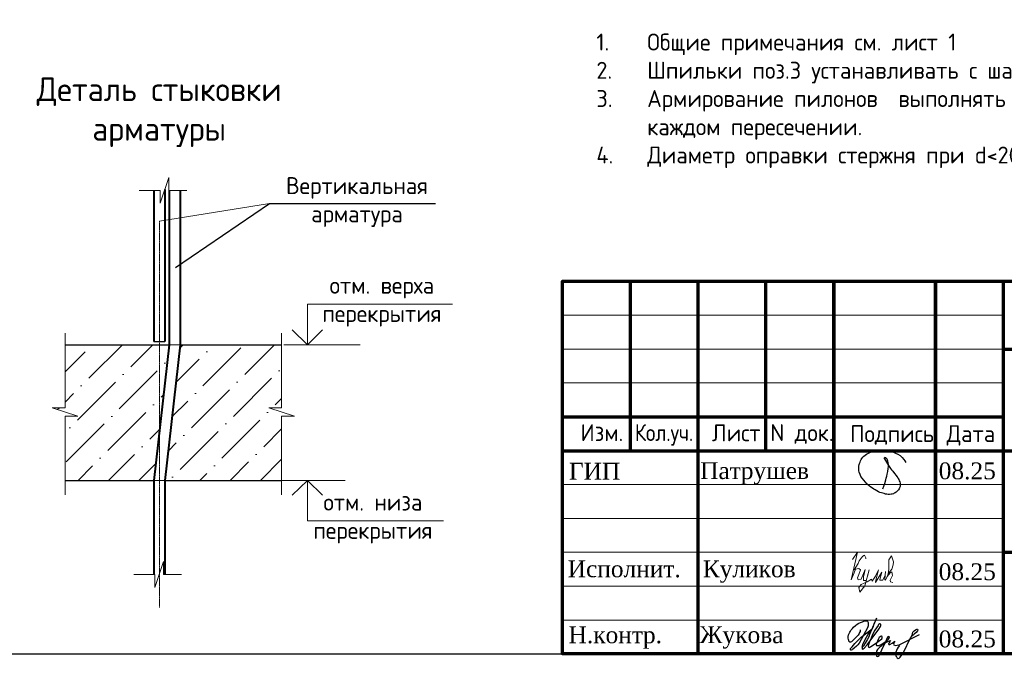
# Model space of a CAD drawing. Header units: millimetres. Extents: x 369815 to 1481759, y -423071 to -27917.
# Tile 162 of 256: x 513035 to 527565, y -139767 to -130342. Entities that reach past the tile are written whole.
import ezdxf

# ---------------------------------------------------------------- set-up
doc = ezdxf.new("R2010")
doc.units = ezdxf.units.MM
doc.linetypes.add('CENTER2', pattern=[28.575, 19.05, -3.175, 3.175, -3.175])
for name, color, linetype in [('PDF7_Text', 7, 'Continuous'), ('PDF8_Text', 7, 'Continuous'), ('ТОЛСТЫЕ_ОСНОВНЫЕ', 6, 'Continuous')]:
    doc.layers.add(name, color=color, linetype=linetype)
for name, color, linetype, lineweight in [('Выноски', 20, 'Continuous', 20), ('подоснова', 151, 'Continuous', 5), ('размер', 1, 'Continuous', 25), ('РАЗМЕРЫ', 1, 'Continuous', 9), ('Рамка', 7, 'Continuous', 70), ('Текст', 7, 'Continuous', 25)]:
    doc.layers.add(name, color=color, linetype=linetype, lineweight=lineweight)
doc.styles.add('GOST-2.304_Type-B', font='GOST_Common.ttf')
doc.styles.add('PDF Times New Roman', font='times.ttf')
doc.styles.add('style_Tonin', font='simplex.shx', dxfattribs={"width": 0.9})
doc.styles.add('ГОСТ', font='GOST_Common.ttf')
doc.dimstyles.new('20', dxfattribs={"dimtxt": 2.5, "dimasz": 2.5, "dimexe": 1.25, "dimexo": 0.625, "dimtad": 1, "dimdec": 0, "dimlfac": 20, "dimtxsty": 'style_Tonin', "dimblk": 'ARCHTICK', "dimcen": 0, "dimclrt": 256, "dimadec": 0, "dimazin": 0, "dimtfac": 1, "dimtdec": 0, "dimtmove": 0, "dimatfit": 0, "dimfxl": 1, "dimarcsym": 0})

# ---------------------------------------------------------------- blocks, each defined once
blk = doc.blocks.new('*U78')
at = {"layer": 'ТОЛСТЫЕ_ОСНОВНЫЕ', "color": 6}
blk.add_lwpolyline([(20, 5), (415, 5), (415, 292), (20, 292)], close=True, dxfattribs=at)
blk = doc.blocks.new('11')
at = {"layer": 'Выноски'}
for p, q in [((47885, 66608), (47944, 66700)), ((47944, 66700), (47962, 66737)), ((47962, 66737), (47989, 66781)), ((47989, 66781), (48016, 66806)), ((48016, 66806), (48038, 66823)), ((48038, 66823), (48060, 66786)), ((48060, 66786), (48058, 66769))]:
    blk.add_line(p, q, dxfattribs=at)
blk.add_lwpolyline([(47863, 66761), (47937, 66865), (47843, 66458), (47885, 66564), (47905, 66616), (47954, 66628), (47979, 66606), (47957, 66539), (47937, 66487), (47947, 66458), (47991, 66470), (48051, 66611), (48041, 66569), (48023, 66505), (48023, 66448), (48065, 66448), (48090, 66529), (48110, 66608), (48043, 66369), (47972, 66275), (47954, 66344), (47991, 66389), (48078, 66431), (48142, 66470), (48154, 66441), (48204, 66512), (48246, 66606), (48209, 66455), (48204, 66418), (48295, 66574), (48265, 66463), (48265, 66455), (48312, 66453), (48342, 66529), (48347, 66584), (48337, 66465), (48349, 66453), (48401, 66569), (48443, 66616), (48461, 66678), (48466, 66727), (48436, 66811), (48399, 66754), (48399, 66618), (48389, 66549), (48374, 66507), (48416, 66564), (48441, 66576), (48451, 66524), (48433, 66482), (48419, 66453), (48424, 66428), (48458, 66421)], dxfattribs=at)
blk = doc.blocks.new('яяя')
at = {"lineweight": 30}
for points in [[(345424, 110432), (345425, 110410), (345424, 110397), (345417, 110379), (345406, 110350), (345390, 110319), (345357, 110275), (345310, 110221), (345265, 110176), (345198, 110110), (345161, 110077), (345133, 110066), (345116, 110066), (345102, 110075), (345090, 110091), (345082, 110115), (345074, 110146), (345066, 110182), (345064, 110206), (345067, 110234), (345077, 110278), (345095, 110320), (345114, 110361), (345134, 110395), (345159, 110428), (345195, 110469), (345228, 110506), (345284, 110560), (345331, 110595), (345379, 110625), (345435, 110648), (345486, 110670), (345532, 110686), (345573, 110696), (345605, 110698), (345621, 110695), (345635, 110687), (345648, 110671), (345656, 110649), (345659, 110625), (345659, 110583), (345656, 110553), (345647, 110523), (345635, 110489), (345387, 110033), (345349, 109985), (345311, 109948), (345247, 109889), (345209, 109858), (345192, 109844), (345180, 109837), (345157, 109833), (345150, 109835), (345140, 109842), (345135, 109856), (345138, 109881), (345148, 109892), (345183, 109930), (345267, 110024), (345343, 110105), (345455, 110213), (345617, 110343), (345775, 110456), (345811, 110526), (345838, 110607), (345890, 110740), (345902, 110771), (345698, 110295), (345672, 110226), (345626, 110132), (345572, 110032), (345518, 109953), (345481, 109918), (345497, 110001), (345567, 110147), (345655, 110301), (345760, 110442)], [(345481, 109918), (345476, 109896), (345475, 109874), (345485, 109861), (345506, 109866), (345539, 109891), (345632, 109983), (345968, 110450), (346022, 110527), (346029, 110560), (346027, 110579), (346026, 110590), (346010, 110605), (345993, 110609), (345975, 110601), (345962, 110584), (345954, 110562), (345857, 110421), (345783, 110292), (345741, 110183), (345701, 110079), (345665, 109985), (345660, 109952), (345666, 109929), (345669, 109915), (345682, 109910), (345702, 109914), (345735, 109941), (345846, 110007), (346065, 110160), (346075, 110193), (346070, 110217), (346066, 110236), (346052, 110241), (346030, 110241), (346007, 110228), (345978, 110203), (345960, 110164), (345892, 110010), (345895, 109986), (345904, 109966), (345925, 109964), (345969, 109968), (346045, 110000), (346218, 110114), (346261, 110154), (346280, 110184), (346282, 110210), (346278, 110225), (346263, 110229), (346241, 110222), (346220, 110198), (346162, 110049), (345989, 109904), (345932, 109849), (345906, 109805), (345891, 109739), (345890, 109690), (345899, 109652), (345924, 109647), (345956, 109655), (345980, 109674), (346058, 109838), (346158, 110046), (346261, 110098), (346314, 110120), (346292, 110079), (346269, 110036), (346261, 110008), (346267, 109998), (346293, 109998), (346363, 110039), (346445, 110095), (346421, 110068), (346414, 110040), (346407, 110011), (346416, 109990), (346466, 109972), (346509, 109977), (346574, 109984), (347172, 110293)], [(346586, 109971), (346543, 109917), (346509, 109873), (346489, 109825), (346475, 109767), (346472, 109710), (346478, 109675), (346485, 109641), (346501, 109621), (346517, 109602), (346542, 109589), (346568, 109592), (346605, 109620), (346680, 109731), (346736, 109842), (346865, 110115), (346962, 110290), (346969, 110318), (346979, 110360), (347013, 110403), (347056, 110434), (347091, 110450), (347109, 110450), (347121, 110434), (347115, 110405), (347072, 110355), (347012, 110307), (346924, 110222)]]:
    blk.add_lwpolyline(points, dxfattribs=at)
blk = doc.blocks.new('Патрушев')
at = {"color": 5, "lineweight": 25}
blk.add_lwpolyline([(58.5, -35.09), (59.7, -31.98), (60.22, -29.81), (60.47, -28.76), (60.76, -27.56), (61.06, -26.32), (61.37, -24.67), (61.64, -22.98), (61.77, -21.63), (61.83, -20.46), (61.74, -19.5), (61.5, -18.56), (61.27, -17.93), (60.96, -17.34), (60.63, -16.86), (60.45, -16.66), (60.39, -16.62), (60.25, -16.53), (60.03, -16.42), (59.74, -16.36), (59.56, -16.39), (59.41, -16.5), (59.32, -16.73), (59.32, -16.96), (59.41, -17.15), (61.8, -21.04), (63.12, -22.91), (63.7, -23.61), (64.53, -24.59), (65.48, -25.87), (66.43, -27.07), (66.87, -27.73), (67.42, -28.44), (67.68, -28.93), (68, -29.52), (68.38, -30.41), (68.65, -31), (68.82, -31.71), (68.89, -32.2), (68.93, -32.68), (68.9, -33.35), (68.81, -33.79), (68.57, -34.59), (68.27, -35.18), (67.92, -35.7), (67.56, -36.23), (66.92, -36.75), (66.44, -37.14), (65.93, -37.49), (65.34, -37.85), (64.79, -38.12), (64.12, -38.33), (63.56, -38.4), (62.54, -38.51), (61.58, -38.47), (60.89, -38.38), (60.1, -38.27), (59.25, -38.05), (58.41, -37.75), (57.66, -37.55), (56.61, -37.27), (55.88, -36.92), (54.92, -36.35), (53.85, -35.72), (53.05, -35.25), (52.17, -34.73), (51.27, -34.08), (50.13, -33.27), (49.09, -32.31), (47.96, -31.09), (47.07, -29.92), (46.05, -28.68), (45.23, -27.65), (44.74, -26.54), (44.28, -25.09), (44.05, -24.29), (43.98, -23.29), (43.94, -22.47), (43.99, -21.49), (44.18, -20.57), (44.46, -19.97), (44.74, -19.1), (45.02, -18.24), (45.49, -17.42), (45.85, -16.92), (46.39, -16.14), (46.99, -15.53), (47.83, -14.81), (48.65, -14.29), (49.43, -13.79), (50.53, -13.27), (51.57, -12.89), (52.65, -12.48), (54.17, -12.1), (55.44, -11.87), (56.95, -11.79), (58.35, -11.79), (59.63, -11.91), (61, -12.05), (62.71, -12.35), (64.46, -12.88), (66.16, -13.58), (67.55, -14.27), (68.88, -15.13), (70.02, -16.25), (71.14, -17.49), (71.67, -18.26), (72.28, -19.27)], dxfattribs=at)
blk = doc.blocks.new('штамп кж1.1')
at = {"layer": 'Рамка', "color": 7}
for p, q in [((405358, -83134), (405358, -80634)), ((407358, -83134), (407358, -80634)), ((410858, -81634), (422858, -81634)), ((404358, -82634), (410858, -82634)), ((404358, -83134), (422858, -83134)), ((410858, -84634), (422858, -84634))]:
    blk.add_line(p, q, dxfattribs=at)
at = {"layer": 'Рамка'}
for p, q in [((406358, -86134), (406358, -80634)), ((408358, -86134), (408358, -80634)), ((408358, -80634), (408358, -86134)), ((409858, -80634), (409858, -86134)), ((409858, -86134), (409858, -80634)), ((410858, -80634), (410858, -86134))]:
    blk.add_line(p, q, dxfattribs=at)
at = {"layer": 'Рамка', "color": 7, "lineweight": 15}
for p, q in [((404358, -81134), (410858, -81134)), ((404358, -81634), (410858, -81634)), ((404358, -82134), (410858, -82134)), ((404358, -83634), (410858, -83634)), ((404358, -84134), (410858, -84134)), ((404358, -84634), (410858, -84634)), ((404358, -85134), (410858, -85134)), ((404358, -85634), (410858, -85634))]:
    blk.add_line(p, q, dxfattribs=at)
at = {"layer": 'Рамка'}
blk.add_lwpolyline([(422858, -86134), (404358, -86134), (404358, -80634), (422858, -80634)], close=True, dxfattribs=at)
at = {"color": 5, "xscale": 24.5, "yscale": 24.5, "zscale": 24.5}
blk.add_blockref('Патрушев', (407651, -82836), dxfattribs=at)
at = {"color": 2, "lineweight": 60, "xscale": 0.5, "yscale": 0.5, "zscale": 0.5}
blk.add_blockref('яяя', (236038, -140993), dxfattribs=at)
at = {"layer": 'Выноски', "color": 0}
blk.add_blockref('11', (360773, -151499), dxfattribs=at)
at = {"layer": 'PDF7_Text', "char_height": 248, "attachment_point": 7, "style": 'PDF Times New Roman'}
for s, insert in [('08.25', (409908, -83561)), ('Патрушев', (406387, -83634)), ('08.25', (409908, -85050)), ('Жукова', (406381, -86056)), ('08.25', (409908, -86042))]:
    blk.add_mtext(s, dxfattribs=dict(at, insert=insert))
at = {"layer": 'PDF7_Text', "insert": (406426, -85084), "char_height": 247.95, "attachment_point": 7, "style": 'PDF Times New Roman'}
blk.add_mtext_dynamic_manual_height_columns('{\\C256;Куликов}', width=2000, gutter_width=1250, heights=[0], dxfattribs=at)
at = {"layer": 'PDF8_Text', "char_height": 248, "attachment_point": 7, "style": 'PDF Times New Roman'}
for s, insert in [('ГИП', (404451, -83561)), ('Исполнит.', (404432, -85007)), ('Н.контр.', (404445, -86056))]:
    blk.add_mtext(s, dxfattribs=dict(at, insert=insert))
at = {"layer": 'Текст', "color": 7, "style": 'ГОСТ'}
for s, p in [('Изм.', (404622, -82993)), ('Лист', (406561, -82996)), ('N док.', (407423, -82993)), ('Подпись', (408601, -83008)), ('Дата', (410023, -83008))]:
    blk.add_text(s, height=250, dxfattribs=at).set_placement(p)
at = {"layer": 'Текст', "color": 7, "style": 'ГОСТ', "width": 0.9}
blk.add_text('Кол.уч.', height=250, dxfattribs=at).set_placement((405423, -82992))
at = {"layer": 'Текст', "color": 7, "attachment_point": 1, "style": 'ГОСТ'}
for s, width, heights, insert, char_height in [('\\pi594.35517;{\\fTimes New Roman|b0|i0|c204|p18;\\C256;Строительство жилого комплекса со  встроенными помещениями \\P\\pi1441.86779;общественного-делового, коммерческого назначения и \\P\\pi41.3631;поликлиническим учреждением по адресу: г. Чита, ул. 1-я Коллективная}', 11543.07, [0], (411117, -81801), 250), ('\\pi389.01406;{\\fTimes New Roman|b0|i0|c204|p18;\\C256;«Жилой дом со встроенными помещениями \\P\\pi641.91601;общественно-делового и коммерческого \\P\\pi302.06381;назначения на первом этаже здания», поз. 3.1\\P}', 7000, [1500], (410844, -83331), 225)]:
    blk.add_mtext_dynamic_manual_height_columns(s, width=width, gutter_width=12.5, heights=heights, dxfattribs=dict(at, insert=insert, char_height=char_height))
blk = doc.blocks.new('_ArchTick')
at = {"color": 0, "linetype": 'ByBlock', "const_width": 0.15}
blk.add_lwpolyline([(-0.5, -0.5), (0.5, 0.5)], dxfattribs=at)

msp = doc.modelspace()

# ---------------------------------------------------------------- hatches: boundary and pattern name
at = {"lineweight": 5}
h = msp.add_hatch(dxfattribs=at)
h.set_pattern_fill('ANSI36', color=256, scale=100, style=0)
h.set_pattern_definition([(45, (326199.27, -200012.15), (168.3798, 617.3926), [793.75, -158.75, 0, -158.75])])
h.paths.add_polyline_path([(515242.6, -135140.3), (515098.4, -135140.3), (515098.4, -136416.2)])
h.paths.add_polyline_path([(516900.8, -135140.3), (515402.6, -135140.3), (515176.6, -137140.3), (516900.8, -137140.3), (516900.8, -136195.7), (517092.1, -136195.7), (516709.5, -136068.2), (516900.8, -136068.2)])
h.paths.add_polyline_path([(515098.4, -135140.3), (513703.9, -135140.3), (513703.9, -136068.2), (513512.6, -136068.2), (513895.2, -136195.7), (513703.9, -136195.7), (513703.9, -137140.3), (515016.6, -137140.3), (515098.4, -136416.2)])

# ---------------------------------------------------------------- linework, layer by layer
at = {"color": 0, "lineweight": 40}
for p, q in [((515016.6, -132858.8, -3100), (515016.6, -135090.3, -3100)), ((515176.6, -132849, -3100), (515176.6, -135090.3, -3100))]:
    msp.add_line(p, q, dxfattribs=at)
at = {"lineweight": 20}
for p, q in [((515098.4, -133315.9, -3100), (516719, -133052.7, -3100)), ((516812.4, -137140.3, -3100), (517838.1, -137140.3, -3100))]:
    msp.add_line(p, q, dxfattribs=at)
at = {"color": 0, "linetype": 'CENTER2', "lineweight": 18}
msp.add_line((515098.4, -133315.9, -3100), (515098.4, -139017.8, -3100), dxfattribs=at)
at = {"color": 0, "lineweight": 30}
for p, q in [((515016.6, -135090.3, -3100), (515176.6, -135090.3, -3100)), ((513703.9, -135140.3, -3100), (515242.6, -135140.3, -3100)), ((515402.6, -135140.3, -3100), (516900.8, -135140.3, -3100)), ((513701, -137140.3, -3100), (515016.6, -137140.3, -3100)), ((515176.6, -137140.3, -3100), (516897.9, -137140.3, -3100))]:
    msp.add_line(p, q, dxfattribs=at)
at = {"lineweight": 15}
for p, q in [((515242.6, -135140.3, -3100), (515402.6, -135140.3, -3100)), ((515016.6, -137140.3, -3100), (515176.6, -137140.3, -3100))]:
    msp.add_line(p, q, dxfattribs=at)
at = {"lineweight": 20, "ltscale": 50}
msp.add_line((516933.6, -135140.3, -3100), (518060.5, -135140.3, -3100), dxfattribs=at)
at = {"linetype": 'ByBlock', "lineweight": 18, "elevation": -3100}
for points in [[(514797.8, -132860.8), (515108.9, -132860.8), (515108.9, -133052.1), (515236.4, -132669.5), (515236.4, -132860.8), (515500.7, -132860.8)], [(513703.9, -134967.1), (513703.9, -136068.2), (513512.6, -136068.2), (513895.2, -136195.7), (513703.9, -136195.7), (513703.9, -137352.6)], [(516900.8, -134967.1), (516900.8, -136068.2), (516709.5, -136068.2), (517092.1, -136195.7), (516900.8, -136195.7), (516900.8, -137352.6)], [(514719.8, -138528.4), (515030.9, -138528.4), (515030.9, -138719.7), (515158.4, -138337.2), (515158.4, -138528.4), (515422.7, -138528.4)]]:
    msp.add_lwpolyline(points, dxfattribs=at)
at = {"color": 0, "lineweight": 40, "elevation": -3100}
for points in [[(515242.6, -132860.8), (515242.6, -135140.3), (515016.6, -137140.3), (515016.6, -138528.4)], [(515402.6, -132860.8), (515402.6, -135140.3), (515176.6, -137140.3), (515176.6, -138528.4)]]:
    msp.add_lwpolyline(points, dxfattribs=at)
at = {"lineweight": 30, "elevation": -3100}
for points in [[(517503.6, -134919.6), (517280.6, -135140.3), (517057.6, -134919.6)], [(517503.6, -137360.9), (517280.6, -137140.3), (517057.6, -137360.9)]]:
    msp.add_lwpolyline(points, dxfattribs=at)
at = {"layer": 'подоснова', "elevation": -3100}
for points in [[(517280.6, -135140.3), (517280.6, -134540.3), (519422.2, -134540.3)], [(517280.6, -137140.3), (517280.6, -137740.3), (519289.4, -137740.3)]]:
    msp.add_lwpolyline(points, dxfattribs=at)

# ---------------------------------------------------------------- block references
at = {"xscale": 100, "yscale": 100, "zscale": 100}
msp.add_blockref('*U78', (498047.9, -140202.7, 3100), dxfattribs=at)
at = {"layer": 'размер'}
for p in [(7957.1, -53364.6), (70023.8, -53568.5, 3100), (116689.6, -53568.5, 3100)]:
    msp.add_blockref('штамп кж1.1', p, dxfattribs=at)

# ---------------------------------------------------------------- texts
at = {"ltscale": 100, "insert": (521545.5, -130547.4, 3100), "char_height": 250, "width": 17398.124, "attachment_point": 1, "style": 'GOST-2.304_Type-B'}
msp.add_mtext('\\pi-750,l750,t750,5000;1.^IОбщие примечания см. лист 1\\P2.^IШпильки поз.3 устанавливать с шагом 400 по вертикали и с шагом  400 по горизонтали .\\P3.^IАрмирование пилонов  выполнять отдельными стержнями. Арматуру вязать вязальной проволокой в каждом пересечении.\\P{\\C7;4.^IДиаметр оправки стержня при d<20мм - 5d, при d≥20мм - 8d}', dxfattribs=at)
at = {"layer": 'Выноски'}
note = msp.add_mtext_static_columns([''] * 2, width=18679.731, gutter_width=20.2, height=0, dxfattribs=dict(at, insert=(393294.8, -99507.3), char_height=250, attachment_point=1, style='ГОСТ'))
for column, words in zip([note] + note.columns.linked_columns, ['\\pi1500;{\\H2x;Общие указания:}\\P1.^IРабочая документация разработана в соответствии с заданием на проектирование, требованиями {\\H3x; }действующих технических регламентов, стандартов, сводов правил и других документов, содержащих установленные {\\H1.16667x; }требования.{\\H1.77778x; }\\P2.^IРабочая документация выполнена в соответствии со следующими нормативными и техническими {\\H1.57407x; }документами:{\\H1.64198x; }\\P-^IСП 20.13330.2016 "Нагрузки и воздействия";{\\H1.61934x; }\\P-^IСП 63.13330.2018 "Бетонные и железобетонные конструкции. Основные положения";{\\H1.62689x; }\\P-^IСП 70.13330.2012 "Несущие и ограждающие конструкции".{\\H1.62437x; }\\P4.^IЗа относительную отметку 0,000 принята отметка чистого пола первого этажа, соответствующая {\\H1.62521x; }абсолютной отметке 648,00 в Балтийской системе высот.{\\H1.62493x; }\\P{\\fISOCPEUR|b0|i0|c204|p34;5.^IПеречень видов работ, для которых необходимо составлять акты освидетельствования скрытых \\H1.62502x; \\H0.61538x;работ:\\H1.62499x; \\H0.61539x;\\P-^Iсоответствие арматуры (длина, диаметры, распределение по площади элементов, количество и т.д.), \\H1.725x; \\H0.57971x;закладных деталей рабочим чертежам;\\H1.67917x; \\H0.59553x;\\P-^Iустройство и армирование монолитных стен;\\H1.60694x; \\H0.6223x;\\P-^Iосвидетельствование опалубки перед бетонированием;\\H1.63102x; \\H0.61311x;\\P-^Iотбор контрольных проб бетона;\\H1.62299x; \\H0.61615x;\\P-^Iсоответствие законченных железобетонных конструкций проекту с отображением качества работ;\\H1.62567x; \\H0.61513x;\\P-^Iустройство монолитных конструкций, выполняемых в зимнее время;\\H1.62478x; \\H0.61547x;\\P\\fISOCPEUR|b0|i0|c0|p34;6.^I\\fISOCPEUR|b0|i0|c204|p34;Запрещается выполнение последующих работ при отсутствии актов освидетельствования \\H1.62507x; \\H0.61536x;предшествующих скрытых работ во всех случаях.\\H1.62498x; \\H0.61539x;\\P\\fISOCPEUR|b0|i0|c0|p34;7.^I\\fISOCPEUR|b0|i0|c204|p34;Арматура класса А240 и А500С по ГОСТ 34028-2016, материал монолитных конструкций - бетон \\H1.62501x; \\H0.61538x;тяжелый класса В25 по ГОСТ 26633-2015.\\H1.625x; \\H0.61539x;\\P\\fISOCPEUR|b0|i0|c0|p34;8.^I\\fISOCPEUR|b0|i0|c204|p34;Работы по бетонированию монолитных конструкций вести в соответствии со СП 70.13330.2012 \\H1.625x; \\H0.61538x;"Несущие и ограждающие конструкции".\\H1.625x; \\H0.61538x;\\P\\fISOCPEUR|b0|i0|c0|p34;9.^I\\fISOCPEUR|b0|i0|c204|p34;Все строительно-монтажные работы необходимо выполнять в соответствии со СНиП 12-03-2001 \\H1.625x; \\H0.61538x;"Безопасность труда в строительстве. Часть 1. Общие требования.", Безопасность труда в строительстве. Часть \\H1.625x; \\H0.61538x;2. Строительное производство". Строительство здания должно производиться в соответствии с проектом \\H1.625x; \\H0.61538x;производства работ (ППР).\\H1.725x; \\H0.57971x;\\P\\fISOCPEUR|b0|i0|c0|p34;10.^I\\fISOCPEUR|b0|i0|c204|p34;При отсутствии ППР производство строительно-монтажных работ запрещается.\\H1.67917x; \\H0.59553x;\\P\\fISOCPEUR|b0|i0|c0|p34;11.^I\\fISOCPEUR|b0|i0|c204|p34;Бетон следует укладывать в бетонные конструкции горизонтальными слоями одинаковой толщины без \\H1.60694x; \\H0.6223x;разрывов, с последовательным направлением укладки в одну сторону во всех слоях.\\H1.63102x; \\H0.61311x;\\P\\fISOCPEUR|b0|i0|c0|p34;12.^I\\fISOCPEUR|b0|i0|c204|p34;В начальный период твердения бетон необходимо защищать от попадания атмосферных осадков или \\H1.62299x; \\H0.61615x;потерь влаги.\\H1.62567x; \\H0.61513x;\\P\\fISOCPEUR|b0|i0|c0|p34;13.^I\\fISOCPEUR|b0|i0|c204|p34;Уход за свежеуложенным бетоном начинать сразу после укладки бетонной смеси и осуществлять до \\H1.62478x; \\H0.61547x;достижения прочности бетона не менее 70% от проектной.\\H1.62507x; \\H0.61536x;\\P\\fISOCPEUR|b0|i0|c0|p34;14.^I\\fISOCPEUR|b0|i0|c204|p34;Проект рассчитан на производство работ в период положительных температур. В случае выполнения \\H1.62498x; \\H0.61539x;работ при отрицательных температурах необходимо выполнять требования СНиП часть 3 по производству работ \\H1.62501x; \\H0.61538x;и ППР.\\H1.625x; \\H0.61539x;\\P\\fISOCPEUR|b0|i0|c0|p34;15.^I\\fISOCPEUR|b0|i0|c204|p34;При минимальной температуре воздуха до минус 15°С допускается:\\H1.625x; \\H0.61538x;\\P-^Iвыдерживание бетона в конструкции методом термоса, при предварительном разогреве бетонной \\H1.625x; \\H0.61538x;смеси, \\H1.625x; \\H0.61538x;\\P-^Iфорсированный электроразогрев бетона в конструкции с повторным уплотнением.\\H1.625x; \\H0.61538x;\\PПри минимальной температуре воздуха до минус 25°С допускается:\\H1.625x; \\H0.61538x;\\P-^Iобогрев бетона в греющей опалубке с помощью низкотемпературных электронагревателей,\\H1.625x; \\H0.61538x;\\P-^Iэлектродный сквозной прогреб бетона,\\H1.625x; \\H0.61538x;\\P-^Iэлектрообогрев с помощью греющего провода.\\H1.625x; \\H0.61538x;\\P}16.^IЗаполнителем для бетона служит щебень твердых пород, наибольшая фракция щебня не должна превышать {\\H1.625x; }40мм.{\\H1.625x; }\\P17.^IВ процессе бетонирования обеспечить соблюдение защитных слоев и мест положения рабочей арматуры {\\H1.625x; }согласно проекту. Величина защитного слоя продольной рабочей арматуры у боковых граней стен монолитных {\\H1.625x; }участков должны быть не менее 20мм и не менее диаметра продольной рабочей арматуры конструкции, величина {\\H1.625x; }защитного слоя поперечной арматуры - не менее 10мм. {\\H1.625x; }\\P\\pi0;             18.Крестовые соединения стержней продольной и поперечной арматуры, соединение стержней продольной {\\H1.625x; }арматуры по длине выполнить вязкой отожженой проволокой диаметром 2,0-3,0мм.{\\H1.625x; }\\P\\pi1500;{\\H1.625x; }', '']):
    column.text = words
at = {"layer": 'Выноски', "color": 240, "true_color": 0xed1f24, "insert": (412493.7, -132583.8), "char_height": 250, "width": 18219.66, "attachment_point": 1, "style": 'ГОСТ'}
msp.add_mtext('\\pi-500,l500;В выделенной области представлена замененная ( актуальная) версия. Содержание изменения см. в листе разрешения на внесение изменений{\\H1.025x; }', dxfattribs=at)
at = {"layer": 'РАЗМЕРЫ', "attachment_point": 5, "style": 'GOST-2.304_Type-B'}
for s, insert, char_height in [('Деталь стыковки\\Pарматуры ', (515093.3, -131708.7), 350), ('Вертикальная\\Pарматура', (518012.2, -133033.6), 250), ('отм. верха \\Pперекрытия', (518380, -134504.1), 250), ('отм. низа \\Pперекрытия', (518247.2, -137704.1), 250)]:
    msp.add_mtext_dynamic_manual_height_columns(s, width=3941.213, gutter_width=625, heights=[0], dxfattribs=dict(at, insert=insert, char_height=char_height))
at = {"layer": 'Текст', "color": 7, "char_height": 250, "attachment_point": 1, "style": 'ГОСТ'}
for s, insert in [('\\pi3500;\\P\\pi2532.19697;Общие даные{\\H1.83333x; }', (418815.4, -137998.9)), ('\\pi3500;\\P\\pi1571.59091;План пилонов 1-го этажа{\\H1.83333x; }', (480882.1, -138202.7, 3100))]:
    msp.add_mtext_dynamic_manual_height_columns(s, width=7000, gutter_width=12.5, heights=[1500], dxfattribs=dict(at, insert=insert))

# ---------------------------------------------------------------- leaders
at = {"layer": 'подоснова', "has_arrowhead": 0}
msp.add_leader([(515333.5, -134000.5, -3100), (516719, -133052.7, -3100), (519170.5, -133052.7, -3100)], dimstyle='20', override={"dimasz": 1.5, "dimldrblk": 'Dot'}, dxfattribs=at)

doc.saveas('drawing.dxf')
